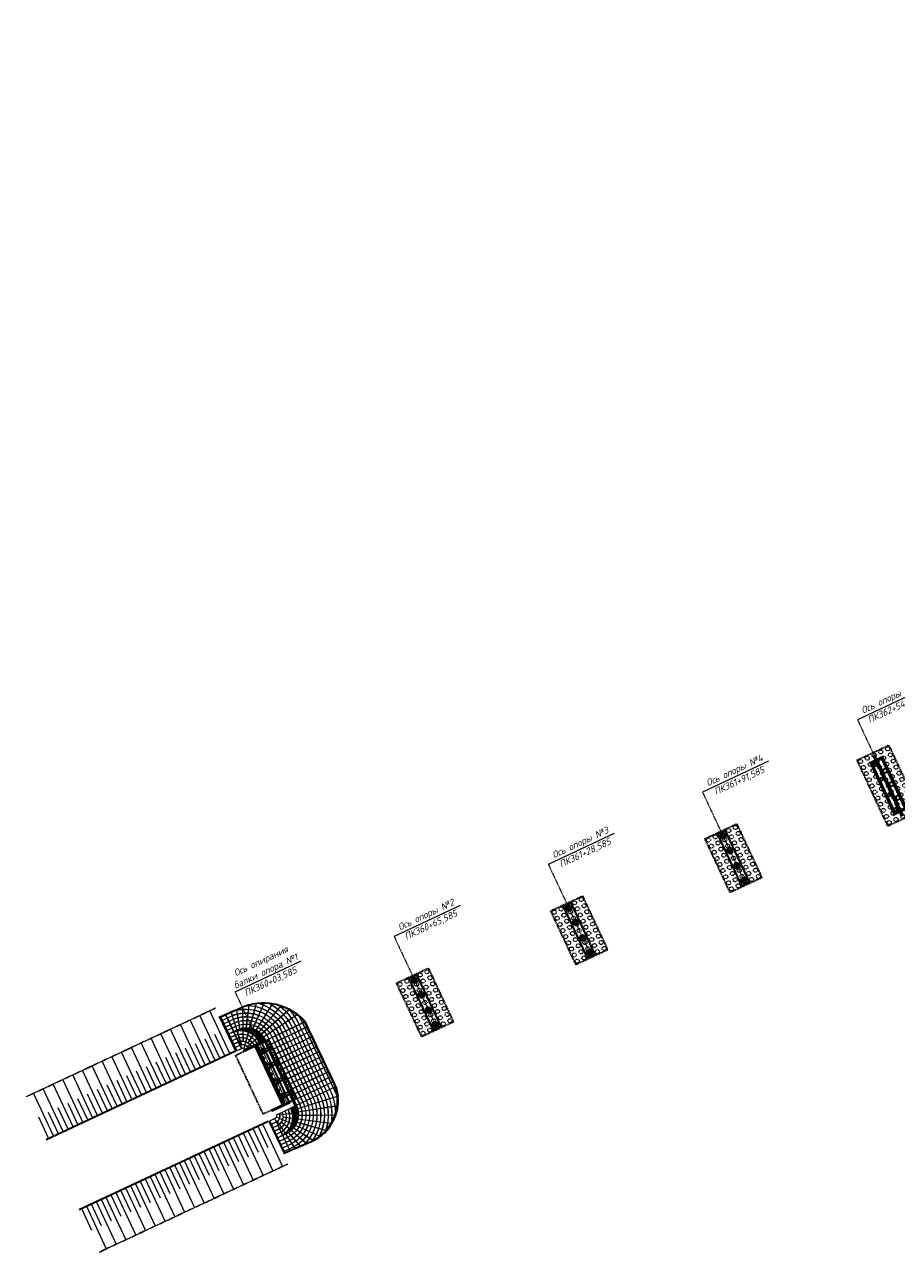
# Model space of a CAD drawing. Header units: metres. Extents: x 1285860 to 1560489, y -721344 to 834863.
# Tile 21 of 215: x 1307292 to 1307614, y 756920 to 757378. Entities that reach past the tile are written whole.
import ezdxf

# ---------------------------------------------------------------- set-up
doc = ezdxf.new("R2010")
doc.units = ezdxf.units.M
doc.header["$LTSCALE"] = 0.2
for name, pattern in [('ACAD_ISO04W100', [30, 24, -3, 0, -3]), ('DASHED2', [9.525, 6.35, -3.175]), ('JIS_02_0.7', [1.35, 0.75, -0.6])]:
    doc.linetypes.add(name, pattern=pattern)
doc.layers.get('0').update_dxf_attribs({"lineweight": 35})
for name, color, linetype, lineweight in [('!OIS-K-razm', 10, 'Continuous', 20), ('!OIS-K-s0.25', 10, 'Continuous', 20), ('130_brovka', 80, 'Continuous', 30), ('131_otkos', 94, 'Continuous', 13), ('133_granica_zalozhenie', 91, 'JIS_02_0.7', 25)]:
    doc.layers.add(name, color=color, linetype=linetype, lineweight=lineweight)
doc.layers.add('!OIS-K-s0.5-2', color=170, linetype='Continuous')
doc.styles.add('01', font='isocpeui.ttf', dxfattribs={"height": 2.5})

# ---------------------------------------------------------------- blocks, each defined once
blk = doc.blocks.new('2')
at = {"layer": '!OIS-K-s0.25'}
blk.add_lwpolyline([(-1.5, 0), (0, 0), (0, -0.33), (-1.5, -0.33)], close=True, dxfattribs=at)
blk = doc.blocks.new('A$C4CB619CF')
at = {"transparency": 33554508}
h = blk.add_hatch(dxfattribs=at)
h.set_pattern_fill('AR-BRSTD', color=9, scale=0.005)
edge = h.paths.add_edge_path()
edge.add_arc((9.29, -10.5), 7.75, -64.9216, 25.0783, ccw=False)
edge.add_line((12.58, -17.52), (10.5, -18.5))
edge.add_arc((7.21, -11.48), 7.75, 295.0784, 385.0784)
edge.add_line((14.23, -8.19), (15.86, -7.43))
edge.add_line((15.86, -7.43), (4.46, 16.94))
edge.add_line((4.46, 16.94), (2.83, 16.17))
edge.add_arc((-4.19, 12.89), 7.75, 25.0784, 115.0774)
edge.add_line((-7.48, 19.91), (-5.39, 20.89))
edge.add_arc((-2.11, 13.86), 7.75, 25.0785, 115.0784, ccw=False)
edge.add_line((4.91, 17.15), (16.32, -7.21))
at = {"layer": '!OIS-K-razm'}
for p, q in [((-11.5, 25.63), (-5.68, 13.19)), ((-11.47, 25.64), (-5.64, 13.2)), ((-9.65, 26.49), (-3.83, 14.05)), ((-3.83, 14.05), (-9.63, 26.44)), ((-9.62, 26.51), (-3.8, 14.07)), ((-3.8, 14.07), (-9.59, 26.46)), ((11.96, -24.51), (6.49, -12.81)), ((12, -24.49), (6.52, -12.79)), ((13.85, -23.73), (8.33, -11.94)), ((11.22, -18.11), (8.33, -11.95)), ((13.88, -23.71), (8.37, -11.92)), ((11.25, -18.09), (8.37, -11.93))]:
    blk.add_line(p, q, dxfattribs=at)
at = {"layer": '!OIS-K-s0.25'}
for points in [[(11.56, -24.7), (20.44, -20.94, 0.397007), (30.77, -0.45), (19.37, 23.91, 0.328602), (-4.38, 28.76), (-11.9, 25.44)], [(-5.98, 28.05, -0.36252), (11.12, 20.05), (22.52, -4.31, -0.331603), (18.98, -21.56)], [(-5.77, 28.15, -0.358271), (11.15, 20.07), (22.55, -4.3, -0.329599), (19.09, -21.51)], [(-1.32, 29.89, -0.275868), (12.37, 20.64), (23.77, -3.73, -0.277947), (22.03, -20.26)], [(-1.2, 29.93, -0.274115), (12.4, 20.65), (23.8, -3.71, -0.276767), (22.11, -20.23)], [(2.68, 30.6, -0.215514), (13.61, 21.22), (25.02, -3.14, -0.234237), (24.67, -18.67)], [(2.79, 30.6, -0.214089), (13.65, 21.23), (25.05, -3.13, -0.233099), (24.74, -18.62)], [(6.53, 30.52, -0.16409), (14.86, 21.81), (26.26, -2.56, -0.191847), (27.08, -16.5)], [(6.64, 30.51, -0.162842), (14.9, 21.82), (26.3, -2.54, -0.190705), (27.15, -16.43)], [(10.28, 29.73, -0.117362), (16.11, 22.39), (27.51, -1.98, -0.148785), (29.18, -13.64)], [(10.38, 29.7, -0.116211), (16.14, 22.4), (27.54, -1.96, -0.147585), (29.24, -13.55)], [(13.91, 28.2, -0.072759), (17.36, 22.97), (28.76, -1.39, -0.102366), (30.79, -9.91)], [(14.01, 28.14, -0.071613), (17.39, 22.98), (28.79, -1.38, -0.100978), (30.82, -9.79)], [(-12.04, 25.74), (-6.08, 13), (-3.56, 14.16, -0.447407), (-2.47, 13.69), (4.46, 16.94)], [(-11.38, 24.31), (-7.9, 25.94, -0.414406), (9.91, 19.48), (21.31, -4.88, -0.414406), (14.85, -22.69), (11.38, -24.31)], [(-11.36, 24.28), (-7.89, 25.91, -0.414214), (9.87, 19.47), (21.27, -4.89, -0.414214), (14.84, -22.65), (11.36, -24.28)], [(-10.79, 23.07), (-7.32, 24.69, -0.414406), (8.66, 18.9), (20.06, -5.46, -0.414406), (14.27, -21.44), (10.79, -23.07)], [(-10.78, 23.03), (-7.3, 24.66, -0.414214), (8.62, 18.89), (20.03, -5.48, -0.414214), (14.25, -21.4), (10.78, -23.03)], [(-10.21, 21.82), (-6.73, 23.45, -0.414406), (7.41, 18.32), (18.81, -6.05, -0.414406), (13.69, -20.19), (10.21, -21.82)], [(-10.19, 21.78), (-6.72, 23.41, -0.414214), (7.38, 18.3), (18.78, -6.06, -0.414214), (13.67, -20.16), (10.19, -21.78)], [(-9.63, 20.57), (-6.15, 22.2, -0.414406), (6.16, 17.73), (17.56, -6.63, -0.414406), (13.1, -18.94), (9.63, -20.57)], [(-9.61, 20.54), (-6.13, 22.16, -0.414214), (6.13, 17.72), (17.53, -6.65, -0.414214), (13.09, -18.91), (9.61, -20.54)], [(-9, 19.24), (-5.41, 20.92, -0.414163), (4.94, 17.16), (16.34, -7.2, -0.414163), (12.59, -17.56), (9, -19.24)], [(8.99, -19.2), (12.58, -17.52, 0.414213), (16.32, -7.21), (4.91, 17.15, 0.414213), (-5.39, 20.89), (-8.99, 19.2)], [(-8.42, 17.99), (-6.63, 18.82, -0.414715), (1.88, 15.73)], [(-8.4, 17.96), (-6.62, 18.79, -0.414214), (1.86, 15.72)], [(-7.83, 16.74), (-5.89, 17.65, -0.414977), (0.8, 15.22)], [(-7.82, 16.71), (-5.88, 17.62, -0.414214), (0.77, 15.21)], [(-7.25, 15.49), (-5.15, 16.48, -0.415095), (-0.29, 14.71)], [(-7.24, 15.46), (-5.14, 16.44, -0.414214), (-0.32, 14.7)], [(-6.67, 14.25), (-4.41, 15.3, -0.415632), (-1.38, 14.2)], [(-1.41, 14.19, 0.414207), (-4.39, 15.27), (-6.65, 14.21)], [(15.86, -7.43), (8.93, -10.67, -0.354315), (8.58, -11.82), (6.08, -13), (11.56, -24.7)], [(7.82, -16.71), (9.76, -15.8, 0.414214), (12.17, -9.16)], [(7.83, -16.74), (9.78, -15.83, 0.414977), (12.2, -9.14)], [(8.4, -17.96), (10.19, -17.12, 0.414214), (13.26, -8.65)], [(8.42, -17.99), (10.2, -17.15, 0.414715), (13.29, -8.63)], [(9.99, -10.17, -0.414207), (8.91, -13.16), (6.65, -14.21)], [(6.67, -14.25), (8.93, -13.19, 0.415632), (10.02, -10.16)], [(7.24, -15.46), (9.34, -14.48, 0.414214), (11.08, -9.66)], [(7.25, -15.49), (9.35, -14.51, 0.415095), (11.11, -9.65)]]:
    blk.add_lwpolyline(points, format="xyb", dxfattribs=at)
for points in [[(-5.67, 28.19), (-4.56, 21.22)], [(-5.64, 28.21), (-4.52, 21.23)], [(-3.51, 29.11), (-3.4, 21.51)], [(-3.47, 29.12), (-3.36, 21.51)], [(-1.09, 29.95), (-2.19, 21.62)], [(-1.05, 29.97), (-2.15, 21.62)], [(1.57, 30.48), (-0.96, 21.53)], [(1.61, 30.49), (-0.92, 21.53)], [(4.44, 30.65), (0.25, 21.25)], [(4.49, 30.65), (0.29, 21.24)], [(7.49, 30.39), (1.42, 20.77)], [(7.53, 30.38), (1.45, 20.75)], [(10.63, 29.61), (2.5, 20.1)], [(10.67, 29.6), (2.54, 20.07)], [(13.75, 28.29), (3.47, 19.25)], [(13.79, 28.27), (3.5, 19.22)], [(-7.69, 27.3), (-5.64, 20.77)], [(-7.65, 27.32), (-5.6, 20.79)], [(16.72, 26.37), (4.28, 18.25)], [(16.75, 26.34), (4.31, 18.22)], [(4.97, 16.99), (19.44, 23.76)], [(4.99, 16.96), (19.45, 23.73)], [(17.65, 25.61), (31.4, -3.78)], [(17.72, 25.55), (31.39, -3.68)], [(-5.56, 20.52), (-3.95, 15.42)], [(-5.52, 20.53), (-3.91, 15.43)], [(-3.39, 20.6), (-3.34, 16.78)], [(-3.35, 20.6), (-3.3, 16.77)], [(-1.37, 20.11), (-3.04, 14.18)], [(-1.33, 20.09), (-3, 14.17)], [(0.39, 19.14), (-1.51, 16.12)], [(0.42, 19.12), (-1.48, 16.1)], [(5.85, 15.15), (20.3, 21.91)], [(5.87, 15.11), (20.32, 21.88)], [(6.71, 13.3), (21.17, 20.07)], [(6.73, 13.27), (21.18, 20.03)], [(1.81, 17.79), (-1.73, 14.68)], [(1.84, 17.76), (-1.7, 14.65)], [(7.58, 11.46), (22.03, 18.22)], [(7.6, 11.42), (22.05, 18.18)], [(8.44, 9.61), (22.9, 16.37)], [(8.46, 9.57), (22.91, 16.33)], [(9.31, 7.76), (23.76, 14.52)], [(9.33, 7.72), (23.78, 14.49)], [(10.17, 5.91), (24.63, 12.68)], [(10.19, 5.88), (24.64, 12.64)], [(11.04, 4.06), (25.49, 10.83)], [(11.05, 4.03), (25.51, 10.79)], [(11.9, 2.22), (26.35, 8.98)], [(11.92, 2.18), (26.37, 8.94)], [(12.77, 0.37), (27.22, 7.13)], [(12.78, 0.33), (27.24, 7.1)], [(13.63, -1.48), (28.08, 5.28)], [(13.65, -1.52), (28.1, 5.25)], [(14.5, -3.33), (28.95, 3.44)], [(14.51, -3.36), (28.97, 3.4)], [(15.36, -5.17), (29.81, 1.59)], [(15.38, -5.21), (29.83, 1.55)], [(16.22, -7.03), (30.68, -0.26)], [(16.23, -7.06), (30.69, -0.29)], [(31.41, -3.88), (16.75, -8.37)], [(31.41, -3.92), (16.76, -8.41)], [(31.32, -7.4), (17, -9.63)], [(31.31, -7.44), (17, -9.67)], [(14.56, -13.93), (8.94, -11.42)], [(14.58, -13.89), (8.95, -11.38)], [(12.2, -17.41), (9.31, -12.92)], [(12.23, -17.39), (9.34, -12.89)], [(14.82, -9.97), (10.16, -10.69)], [(14.82, -10.01), (10.17, -10.73)], [(13.65, -15.8), (10.74, -13.31)], [(13.67, -15.77), (10.77, -13.28)], [(14.95, -11.92), (11.41, -11.45)], [(14.95, -11.96), (11.41, -11.49)], [(27.13, -16.44), (16.48, -13.42)], [(27.16, -16.41), (16.49, -13.38)], [(29.06, -13.84), (16.85, -12.22)], [(29.09, -13.81), (16.86, -12.18)], [(30.5, -10.8), (17.03, -10.95)], [(30.52, -10.76), (17.04, -10.91)], [(15.74, -22.93), (12.34, -17.64)], [(15.77, -22.91), (12.37, -17.62)], [(17.72, -22.09), (13.37, -17.09)], [(17.76, -22.07), (13.41, -17.07)], [(19.9, -21.17), (14.33, -16.39)], [(19.94, -21.15), (14.37, -16.36)], [(22.39, -20.09), (15.19, -15.53)], [(22.43, -20.07), (15.22, -15.5)], [(24.86, -18.53), (15.91, -14.54)], [(24.89, -18.5), (15.93, -14.5)]]:
    blk.add_lwpolyline(points, dxfattribs=at)
at = {"layer": '!OIS-K-s0.5-2'}
blk.add_lwpolyline([(16.32, -7.21, -0.414213), (12.58, -17.52), (10.5, -18.5, 0.414214), (14.23, -8.19), (15.86, -7.43), (4.46, 16.94), (2.83, 16.17, 0.414208), (-7.48, 19.91), (-5.39, 20.89, -0.414213), (4.91, 17.15)], format="xyb", close=True, dxfattribs=at)
for p, rotation in [((-9.16, 26.65), 203.8421650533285), ((-7.79, 27.26), 203.8421650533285), ((-6.42, 27.86), 203.8421650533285), ((-5.05, 28.47), 203.8421650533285), ((-3.67, 29.07), 202.674243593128), ((-2.27, 29.6), 198.4670997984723), ((-0.83, 30.02), 194.2599560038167), ((0.64, 30.34), 190.0528122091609), ((2.12, 30.55), 185.8456684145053), ((3.62, 30.64), 181.6385246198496), ((5.12, 30.63), 177.4313808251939), ((6.61, 30.51), 173.2242370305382), ((8.09, 30.28), 169.0170932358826), ((9.55, 29.94), 164.8099494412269), ((10.99, 29.49), 160.6028056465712), ((12.38, 28.94), 156.3956618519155), ((13.73, 28.29), 152.1885180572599), ((15.03, 27.55), 147.9813742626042), ((-11.91, 25.44), 203.8421650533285), ((-10.53, 26.04), 203.8421650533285), ((16.27, 26.7), 143.7742304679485), ((17.45, 25.77), 139.5670866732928), ((18.56, 24.76), 135.3599428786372), ((19.5, 23.62), 115.0784040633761), ((20.14, 22.26), 115.0784040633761), ((20.78, 20.9), 115.0784040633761), ((21.41, 19.54), 115.0784040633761), ((22.05, 18.18), 115.0784040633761), ((22.68, 16.82), 115.0784040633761), ((23.32, 15.47), 115.0784040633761), ((23.96, 14.11), 115.0784040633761), ((24.59, 12.75), 115.0784040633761), ((25.23, 11.39), 115.0784040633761), ((25.86, 10.03), 115.0784040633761), ((26.5, 8.67), 115.0784040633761), ((27.13, 7.31), 115.0784040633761), ((27.77, 5.95), 115.0784040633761), ((28.41, 4.6), 115.0784040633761), ((29.04, 3.24), 115.0784040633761), ((29.68, 1.88), 115.0784040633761), ((30.31, 0.52), 115.0784040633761), ((30.88, -0.86), 105.0930149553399), ((31.21, -2.33), 99.95334208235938), ((31.4, -3.81), 94.81366920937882), ((31.18, -8.29), 79.39465059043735), ((31.39, -6.81), 84.53432346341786), ((31.46, -5.31), 89.67399633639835), ((29.77, -12.55), 63.97563197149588), ((30.36, -11.18), 69.11530484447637), ((30.83, -9.75), 74.25497771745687), ((26.23, -17.36), 43.41694047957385), ((27.27, -16.28), 48.55661335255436), ((28.22, -15.12), 53.69628622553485), ((29.05, -13.87), 58.83595909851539), ((17.08, -22.36), 22.95988042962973), ((18.46, -21.77), 22.95988042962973), ((19.85, -21.19), 22.95988042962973), ((21.24, -20.62), 22.85824898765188), ((22.59, -19.98), 27.99792186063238), ((23.88, -19.22), 33.13759473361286), ((25.1, -18.34), 38.27726760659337), ((12.94, -24.11), 22.95988042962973), ((14.32, -23.53), 22.95988042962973), ((15.7, -22.94), 22.95988042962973)]:
    blk.add_blockref('2', p, dxfattribs=dict(rotation=rotation))
blk = doc.blocks.new('A$C8393bf3b')
at = {"layer": '130_brovka'}
for p, q in [((-87.29, 1.09), (-9.98, 1.09)), ((-87.29, -27.61), (-9.98, -27.61))]:
    blk.add_line(p, q, dxfattribs=at)
at = {"layer": '131_otkos'}
for points in [[(-84.31, 1.09), (-84.31, 18.52)], [(-80.31, 1.09), (-80.31, 18.52)], [(-76.3, 1.09), (-76.3, 18.52)], [(-72.3, 1.09), (-72.3, 18.52)], [(-68.3, 1.09), (-68.3, 18.52)], [(-64.3, 1.09), (-64.3, 18.52)], [(-60.3, 1.09), (-60.3, 18.52)], [(-56.3, 1.09), (-56.3, 18.52)], [(-52.3, 1.09), (-52.3, 18.52)], [(-48.3, 1.09), (-48.3, 18.52)], [(-44.3, 1.09), (-44.3, 18.52)], [(-40.3, 1.09), (-40.3, 18.52)], [(-36.3, 1.09), (-36.3, 18.52)], [(-32.3, 1.09), (-32.3, 18.52)], [(-28.3, 1.09), (-28.3, 18.52)], [(-24.3, 1.09), (-24.3, 18.52)], [(-20.29, 1.09), (-20.29, 18.52)], [(-16.29, 1.09), (-16.29, 18.52)], [(-12.29, 1.09), (-12.29, 18.52)], [(-86.31, 1.09), (-86.31, 9.73)], [(-82.31, 1.09), (-82.31, 9.73)], [(-78.3, 1.09), (-78.3, 9.73)], [(-74.3, 1.09), (-74.3, 9.73)], [(-70.3, 1.09), (-70.3, 9.73)], [(-66.3, 1.09), (-66.3, 9.73)], [(-62.3, 1.09), (-62.3, 9.73)], [(-58.3, 1.09), (-58.3, 9.73)], [(-54.3, 1.09), (-54.3, 9.73)], [(-50.3, 1.09), (-50.3, 9.73)], [(-46.3, 1.09), (-46.3, 9.73)], [(-42.3, 1.09), (-42.3, 9.73)], [(-38.3, 1.09), (-38.3, 9.73)], [(-34.3, 1.09), (-34.3, 9.73)], [(-30.3, 1.09), (-30.3, 9.73)], [(-26.3, 1.09), (-26.3, 9.73)], [(-22.29, 1.09), (-22.29, 9.73)], [(-18.29, 1.09), (-18.29, 9.73)], [(-14.29, 1.09), (-14.29, 9.73)], [(-86.31, -27.61), (-86.31, -36.42)], [(-84.31, -27.61), (-84.31, -45.05)], [(-82.31, -27.61), (-82.31, -36.42)], [(-80.31, -27.61), (-80.31, -45.05)], [(-78.3, -27.61), (-78.3, -36.42)], [(-76.3, -27.61), (-76.3, -45.05)], [(-74.3, -27.61), (-74.3, -36.42)], [(-72.3, -27.61), (-72.3, -45.05)], [(-70.3, -27.61), (-70.3, -36.42)], [(-68.3, -27.61), (-68.3, -45.05)], [(-66.3, -27.61), (-66.3, -36.42)], [(-64.3, -27.61), (-64.3, -45.05)], [(-62.3, -27.61), (-62.3, -36.42)], [(-60.3, -27.61), (-60.3, -45.05)], [(-58.3, -27.61), (-58.3, -36.42)], [(-56.3, -27.61), (-56.3, -45.05)], [(-54.3, -27.61), (-54.3, -36.42)], [(-52.3, -27.61), (-52.3, -45.05)], [(-50.3, -27.61), (-50.3, -36.42)], [(-48.3, -27.61), (-48.3, -45.05)], [(-46.3, -27.61), (-46.3, -36.42)], [(-44.3, -27.61), (-44.3, -45.05)], [(-42.3, -27.61), (-42.3, -36.42)], [(-40.3, -27.61), (-40.3, -45.05)], [(-38.3, -27.61), (-38.3, -36.42)], [(-36.3, -27.61), (-36.3, -45.05)], [(-34.3, -27.61), (-34.3, -36.42)], [(-32.3, -27.61), (-32.3, -45.05)], [(-30.3, -27.61), (-30.3, -36.42)], [(-28.3, -27.61), (-28.3, -45.05)], [(-26.3, -27.61), (-26.3, -36.42)], [(-24.3, -27.61), (-24.3, -45.05)], [(-22.29, -27.61), (-22.29, -36.42)], [(-20.29, -27.61), (-20.29, -45.05)], [(-18.29, -27.61), (-18.29, -36.42)], [(-16.29, -27.61), (-16.29, -45.05)], [(-14.29, -27.61), (-14.29, -36.42)], [(-12.29, -27.61), (-12.29, -45.05)]]:
    blk.add_lwpolyline(points, dxfattribs=at)
at = {"layer": '133_granica_zalozhenie'}
for p, q in [((-87.29, 18.52), (-9.98, 18.52)), ((-87.29, -45.05), (-9.98, -45.05))]:
    blk.add_line(p, q, dxfattribs=at)
at = {"layer": '!OIS-K-razm', "rotation": 335.17396052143}
blk.add_blockref('A$C4CB619CF', (-9.93, -13.45), dxfattribs=at)
blk = doc.blocks.new('A$C7adc83ee')
at = {"linetype": 'DASHED2', "lineweight": 9, "ltscale": 0.2}
blk.add_circle((0, 0), 75, dxfattribs=at)
blk = doc.blocks.new('A$C289eddeb')
at = {"color": 1, "linetype": 'ACAD_ISO04W100', "lineweight": 9, "ltscale": 0.3}
blk.add_line((0, 2697), (0, -1350), dxfattribs=at)
at = {"color": 0, "linetype": 'ByBlock', "lineweight": 9, "ltscale": 0.1}
blk.add_line((2696, 2697), (0, 2697), dxfattribs=at)
at = {"color": 1, "linetype": 'ACAD_ISO04W100', "lineweight": 9, "ltscale": 0.5}
blk.add_line((0, -1038), (0, 1038), dxfattribs=at)
at = {"color": 6, "linetype": 'DASHED2', "ltscale": 0.5}
blk.add_lwpolyline([(-725, 1350), (725, 1350), (725, -1350), (-725, -1350)], close=True, dxfattribs=at)
at = {"color": 3, "linetype": 'ByBlock', "ltscale": 0.5}
blk.add_lwpolyline([(-250, 530), (-250, -530, 0.999978), (250, -530), (250, 530, 0.999978)], format="xyb", close=True, dxfattribs=at)
at = {"color": 4, "linetype": 'ByBlock', "ltscale": 0.5}
for points in [[(-183, 700), (-85, 700), (-80, 695), (-80, 470), (-80, 467), (-80, 465), (-80, -695), (-85, -700), (-183, -700)], [(183, 700), (85, 700), (80, 695), (80, 470), (80, 467), (80, 465), (80, -695), (85, -700), (183, -700)]]:
    blk.add_lwpolyline(points, dxfattribs=at)
at = {"color": 6, "ltscale": 0.5}
for p in [(-625, 1250), (-625, 1000), (-375, 1250), (-375, 1000), (-125, 1250), (-125, 1000), (125, 1250), (125, 1000), (375, 1250), (375, 1000), (625, 1250), (625, 1000), (-625, 750), (-625, 500), (-375, 750), (-375, 500), (-125, 750), (-125, 500), (125, 750), (125, 500), (375, 750), (375, 500), (625, 750), (625, 500), (-625, 250), (-625, 0), (-375, 250), (-375, 0), (-125, 250), (-125, 0), (125, 250), (125, 0), (375, 250), (375, 0), (625, 250), (625, 0), (-625, -250), (-625, -500), (-375, -250), (-375, -500), (-125, -250), (-125, -500), (125, -250), (125, -500), (375, -250), (375, -500), (625, -250), (625, -500), (-625, -750), (-375, -750), (-125, -750), (125, -750), (375, -750), (625, -750), (-625, -1000), (-625, -1250), (-375, -1000), (-375, -1250), (-125, -1000), (-125, -1250), (125, -1000), (125, -1250), (375, -1000), (375, -1250), (625, -1000), (625, -1250)]:
    blk.add_blockref('A$C7adc83ee', p, dxfattribs=at)
blk = doc.blocks.new('A$C2')
at = {"color": 1, "linetype": 'ACAD_ISO04W100', "lineweight": 9, "ltscale": 0.3}
blk.add_line((0, 2697), (0, -1350), dxfattribs=at)
at = {"color": 0, "linetype": 'ByBlock', "lineweight": 9, "ltscale": 0.1}
blk.add_line((2696, 2697), (0, 2697), dxfattribs=at)
at = {"color": 1, "linetype": 'ACAD_ISO04W100', "lineweight": 9, "ltscale": 0.5}
blk.add_line((0, -1038), (0, 1038), dxfattribs=at)
at = {"color": 6, "linetype": 'DASHED2', "ltscale": 0.5}
blk.add_lwpolyline([(-725, 1350), (725, 1350), (725, -1350), (-725, -1350)], close=True, dxfattribs=at)
at = {"color": 3, "linetype": 'ByBlock', "ltscale": 0.5}
blk.add_lwpolyline([(-250, 530), (-250, -530, 0.999978), (250, -530), (250, 530, 0.999978)], format="xyb", close=True, dxfattribs=at)
at = {"color": 4, "linetype": 'ByBlock', "ltscale": 0.5}
blk.add_lwpolyline([(-183, -700), (183, -700, 0.189144), (250, -530), (250, 530, 0.189144), (183, 700), (-183, 700, 0.189144), (-250, 530), (-250, -530, 0.189144)], format="xyb", close=True, dxfattribs=at)
at = {"color": 6, "ltscale": 0.5}
for p in [(-625, 1250), (-625, 1000), (-375, 1250), (-375, 1000), (-125, 1250), (-125, 1000), (125, 1250), (125, 1000), (375, 1250), (375, 1000), (625, 1250), (625, 1000), (-625, 750), (-625, 500), (-375, 750), (-375, 500), (-125, 750), (-125, 500), (125, 750), (125, 500), (375, 750), (375, 500), (625, 750), (625, 500), (-625, 250), (-625, 0), (-375, 250), (-375, 0), (-125, 250), (-125, 0), (125, 250), (125, 0), (375, 250), (375, 0), (625, 250), (625, 0), (-625, -250), (-625, -500), (-375, -250), (-375, -500), (-125, -250), (-125, -500), (125, -250), (125, -500), (375, -250), (375, -500), (625, -250), (625, -500), (-625, -750), (-375, -750), (-125, -750), (125, -750), (375, -750), (625, -750), (-625, -1000), (-625, -1250), (-375, -1000), (-375, -1250), (-125, -1000), (-125, -1250), (125, -1000), (125, -1250), (375, -1000), (375, -1250), (625, -1000), (625, -1250)]:
    blk.add_blockref('A$C7adc83ee', p, dxfattribs=at)
blk = doc.blocks.new('A$C9b877d72')
at = {"color": 0, "linetype": 'ByBlock', "lineweight": 9, "ltscale": 0.1}
blk.add_line((2696, 2697), (0, 2697), dxfattribs=at)
at = {"color": 1, "linetype": 'ACAD_ISO04W100', "lineweight": 9, "ltscale": 0.3}
blk.add_line((0, 2697), (0, -1100), dxfattribs=at)
at = {"color": 6, "linetype": 'DASHED2', "ltscale": 0.5}
blk.add_lwpolyline([(-650, 1100), (650, 1100), (650, -1100), (-650, -1100)], close=True, dxfattribs=at)
at = {"color": 3, "ltscale": 0.5}
blk.add_lwpolyline([(-150, 1054), (150, 1054), (150, -1054), (-150, -1054)], close=True, dxfattribs=at)
at = {"color": 4, "ltscale": 0.5}
for points in [[(-50, 954), (50, 954), (50, 854), (-50, 854)], [(-50, 374), (50, 374), (50, 274), (-50, 274)], [(-50, -274), (50, -274), (50, -374), (-50, -374)], [(-50, -854), (50, -854), (50, -954), (-50, -954)]]:
    blk.add_lwpolyline(points, close=True, dxfattribs=at)
at = {"color": 3, "ltscale": 0.5}
for centre in [(0, 904), (0, 324), (0, -324), (0, -904)]:
    blk.add_circle(centre, 100, dxfattribs=at)
at = {"color": 6, "ltscale": 0.5}
for p in [(-550, 1000), (-275, 1000), (0, 1000), (275, 1000), (550, 1000), (-550, 750), (-550, 500), (-275, 750), (-275, 500), (0, 750), (0, 500), (275, 750), (275, 500), (550, 750), (550, 500), (-550, 250), (-550, 0), (-275, 250), (-275, 0), (0, 250), (0, 0), (275, 250), (275, 0), (550, 250), (550, 0), (-550, -250), (-550, -500), (-275, -250), (-275, -500), (0, -250), (0, -500), (275, -250), (275, -500), (550, -250), (550, -500), (-550, -750), (-275, -750), (0, -750), (275, -750), (550, -750), (-550, -1000), (-275, -1000), (0, -1000), (275, -1000), (550, -1000)]:
    blk.add_blockref('A$C7adc83ee', p, dxfattribs=at)
blk = doc.blocks.new('A$C7a')
at = {"linetype": 'DASHED2', "lineweight": 9, "ltscale": 0.2}
blk.add_circle((0, 0), 60, dxfattribs=at)
blk = doc.blocks.new('A$C85cb4d86')
at = {"color": 1, "linetype": 'ACAD_ISO04W100', "lineweight": 9, "ltscale": 0.3}
blk.add_line((375, 1502), (375, -2390), dxfattribs=at)
at = {"color": 0, "linetype": 'ByBlock', "lineweight": 9, "ltscale": 0.1}
blk.add_line((3071, 1502), (375, 1502), dxfattribs=at)
at = {"color": 3, "ltscale": 0.5}
blk.add_line((505, -2440), (505, 50), dxfattribs=at)
at = {"color": 4, "ltscale": 0.5}
for p, q in [((1005, 50), (545, 50)), ((1005, 10), (545, 10)), ((565, 10), (565, -2400)), ((1005, 10), (1005, 50)), ((1005, -2400), (545, -2400)), ((545, -2440), (1005, -2440)), ((1005, -2440), (1005, -2400))]:
    blk.add_line(p, q, dxfattribs=at)
at = {"color": 6, "lineweight": 30, "ltscale": 0.5}
blk.add_lwpolyline([(0, 0), (560, 0), (560, -2390), (0, -2390)], close=True, dxfattribs=at)
at = {"color": 3, "ltscale": 0.5}
for points in [[(545, 50), (290, 50), (290, -2440), (545, -2440)], [(545, -2400), (545, 10)]]:
    blk.add_lwpolyline(points, dxfattribs=at)
at = {"color": 6, "linetype": 'DASHED2', "ltscale": 0.5}
blk.add_lwpolyline([(547, -2398), (1347, -2398), (1347, 8), (547, 8)], close=True, dxfattribs=at)
at = {"color": 4, "ltscale": 0.5}
for points in [[(25, -251), (535, -251), (535, -331), (25, -331)], [(25, -831), (535, -831), (535, -911), (25, -911)], [(25, -1479), (535, -1479), (535, -1559), (25, -1559)], [(25, -2059), (535, -2059), (535, -2139), (25, -2139)]]:
    blk.add_lwpolyline(points, close=True, dxfattribs=at)
at = {"color": 3, "ltscale": 0.5}
for points in [[(315, -216), (505, -216), (505, -366), (315, -366)], [(315, -796), (505, -796), (505, -946), (315, -946)], [(315, -1444), (505, -1444), (505, -1594), (315, -1594)], [(315, -2024), (505, -2024), (505, -2174), (315, -2174)]]:
    blk.add_lwpolyline(points, close=True, dxfattribs=at)
at = {"color": 6, "ltscale": 0.5, "rotation": 179.9999999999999}
for p in [(85, -95), (85, -315), (475, -95), (475, -315), (85, -535), (85, -755), (85, -975), (475, -535), (475, -755), (475, -975), (85, -1195), (85, -1415), (475, -1195), (475, -1415), (85, -1635), (85, -1855), (475, -1635), (475, -1855), (85, -2075), (85, -2295), (475, -2075), (475, -2295)]:
    blk.add_blockref('A$C7a', p, dxfattribs=at)
blk = doc.blocks.new('A$C6ed53')
at = {"color": 1, "linetype": 'ACAD_ISO04W100', "lineweight": 9, "ltscale": 0.3}
blk.add_line((0, 2697), (0, -1100), dxfattribs=at)
at = {"color": 0, "linetype": 'ByBlock', "lineweight": 9, "ltscale": 0.1}
blk.add_line((2696, 2697), (0, 2697), dxfattribs=at)
at = {"color": 6, "linetype": 'DASHED2', "ltscale": 0.5}
blk.add_lwpolyline([(-650, 1350), (650, 1350), (650, -1350), (-650, -1350)], close=True, dxfattribs=at)
at = {"color": 3, "ltscale": 0.5}
for points in [[(-255, 1054), (255, 1054), (255, -1054), (-255, -1054)], [(-200, 1004), (200, 1004), (200, -1004), (-200, -1004)]]:
    blk.add_lwpolyline(points, close=True, dxfattribs=at)
at = {"color": 4, "ltscale": 0.5}
for points in [[(80, 854), (180, 854), (180, 954), (80, 954)], [(-205, 475), (-55, 475), (-55, 625), (-205, 625)], [(-205, -75), (-55, -75), (-55, 75), (-205, 75)], [(80, 274), (180, 274), (180, 374), (80, 374)], [(80, -374), (180, -374), (180, -274), (80, -274)], [(-205, -625), (-55, -625), (-55, -475), (-205, -475)], [(80, -954), (180, -954), (180, -854), (80, -854)]]:
    blk.add_lwpolyline(points, close=True, dxfattribs=at)
at = {"color": 6, "ltscale": 0.5}
for p in [(-550, 1250), (-550, 1000), (-275, 1250), (-275, 1000), (0, 1250), (0, 1000), (275, 1250), (275, 1000), (550, 1250), (550, 1000), (-550, 750), (-550, 500), (-275, 750), (-275, 500), (0, 750), (0, 500), (275, 750), (275, 500), (550, 750), (550, 500), (-550, 250), (-550, 0), (-275, 250), (-275, 0), (0, 250), (0, 0), (275, 250), (275, 0), (550, 250), (550, 0), (-550, -250), (-550, -500), (-275, -250), (-275, -500), (0, -250), (0, -500), (275, -250), (275, -500), (550, -250), (550, -500), (-550, -750), (-275, -750), (0, -750), (275, -750), (550, -750), (-550, -1000), (-550, -1250), (-275, -1000), (-275, -1250), (0, -1000), (0, -1250), (275, -1000), (275, -1250), (550, -1000), (550, -1250)]:
    blk.add_blockref('A$C7adc83ee', p, dxfattribs=at)
blk = doc.blocks.new('566215')
at = {"color": 1, "linetype": 'ACAD_ISO04W100', "lineweight": 9, "ltscale": 0.3}
blk.add_line((0, 2697), (0, -1100), dxfattribs=at)
at = {"color": 0, "linetype": 'ByBlock', "lineweight": 9, "ltscale": 0.1}
blk.add_line((2696, 2697), (0, 2697), dxfattribs=at)
at = {"color": 6, "linetype": 'DASHED2', "ltscale": 0.5}
blk.add_lwpolyline([(-650, 1350), (650, 1350), (650, -1350), (-650, -1350)], close=True, dxfattribs=at)
at = {"color": 3, "ltscale": 0.5}
for points in [[(255, 1054), (-255, 1054), (-255, -1054), (255, -1054)], [(200, 1004), (-200, 1004), (-200, -1004), (200, -1004)]]:
    blk.add_lwpolyline(points, close=True, dxfattribs=at)
at = {"color": 4, "ltscale": 0.5}
for points in [[(-80, 854), (-180, 854), (-180, 954), (-80, 954)], [(205, 475), (55, 475), (55, 625), (205, 625)], [(-80, 274), (-180, 274), (-180, 374), (-80, 374)], [(205, -75), (55, -75), (55, 75), (205, 75)], [(-80, -374), (-180, -374), (-180, -274), (-80, -274)], [(-80, -954), (-180, -954), (-180, -854), (-80, -854)], [(205, -625), (55, -625), (55, -475), (205, -475)]]:
    blk.add_lwpolyline(points, close=True, dxfattribs=at)
at = {"color": 6, "ltscale": 0.5}
for p in [(-550, 1250), (-550, 1000), (-275, 1250), (-275, 1000), (0, 1250), (0, 1000), (275, 1250), (275, 1000), (550, 1250), (550, 1000), (-550, 750), (-550, 500), (-275, 750), (-275, 500), (0, 750), (0, 500), (275, 750), (275, 500), (550, 750), (550, 500), (-550, 250), (-550, 0), (-275, 250), (-275, 0), (0, 250), (0, 0), (275, 250), (275, 0), (550, 250), (550, 0), (-550, -250), (-550, -500), (-275, -250), (-275, -500), (0, -250), (0, -500), (275, -250), (275, -500), (550, -250), (550, -500), (-550, -750), (-275, -750), (0, -750), (275, -750), (550, -750), (-550, -1000), (-550, -1250), (-275, -1000), (-275, -1250), (0, -1000), (0, -1250), (275, -1000), (275, -1250), (550, -1000), (550, -1250)]:
    blk.add_blockref('A$C7adc83ee', p, dxfattribs=at)
blk = doc.blocks.new('47539455')
at = {"color": 0, "linetype": 'ByBlock', "lineweight": 9, "ltscale": 0.1}
blk.add_line((375, 2142), (-2321, 2142), dxfattribs=at)
at = {"color": 1, "linetype": 'ACAD_ISO04W100', "lineweight": 9, "ltscale": 0.3}
blk.add_line((375, 2142), (375, -2390), dxfattribs=at)
at = {"color": 3, "ltscale": 0.5}
blk.add_line((505, -2440), (505, 50), dxfattribs=at)
at = {"color": 4, "ltscale": 0.5}
for p, q in [((1005, 50), (545, 50)), ((1005, 10), (545, 10)), ((565, 10), (565, -2400)), ((1005, 10), (1005, 50)), ((1005, -2400), (545, -2400)), ((545, -2440), (1005, -2440)), ((1005, -2440), (1005, -2400))]:
    blk.add_line(p, q, dxfattribs=at)
at = {"color": 6, "lineweight": 30, "ltscale": 0.5}
blk.add_lwpolyline([(0, 0), (560, 0), (560, -2390), (0, -2390)], close=True, dxfattribs=at)
at = {"color": 3, "ltscale": 0.5}
for points in [[(545, 50), (290, 50), (290, -2440), (545, -2440)], [(545, -2400), (545, 10)]]:
    blk.add_lwpolyline(points, dxfattribs=at)
at = {"color": 6, "linetype": 'DASHED2', "ltscale": 0.5}
blk.add_lwpolyline([(547, -2398), (1347, -2398), (1347, 8), (547, 8)], close=True, dxfattribs=at)
at = {"color": 4, "ltscale": 0.5}
for points in [[(25, -251), (535, -251), (535, -331), (25, -331)], [(25, -831), (535, -831), (535, -911), (25, -911)], [(25, -1479), (535, -1479), (535, -1559), (25, -1559)], [(25, -2059), (535, -2059), (535, -2139), (25, -2139)]]:
    blk.add_lwpolyline(points, close=True, dxfattribs=at)
at = {"color": 3, "ltscale": 0.5}
for points in [[(315, -216), (505, -216), (505, -366), (315, -366)], [(315, -796), (505, -796), (505, -946), (315, -946)], [(315, -1444), (505, -1444), (505, -1594), (315, -1594)], [(315, -2024), (505, -2024), (505, -2174), (315, -2174)]]:
    blk.add_lwpolyline(points, close=True, dxfattribs=at)
at = {"color": 6, "ltscale": 0.5, "rotation": 179.9999999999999}
for p in [(85, -95), (85, -315), (475, -95), (475, -315), (85, -535), (85, -755), (85, -975), (475, -535), (475, -755), (475, -975), (85, -1195), (85, -1415), (475, -1195), (475, -1415), (85, -1635), (85, -1855), (475, -1635), (475, -1855), (85, -2075), (85, -2295), (475, -2075), (475, -2295)]:
    blk.add_blockref('A$C7a', p, dxfattribs=at)
blk = doc.blocks.new('A$Ca144f158')
at = {"lineweight": 30, "ltscale": 0.5}
for p, q in [((20254, -1165), (20254, 1325)), ((45455, -1165), (45455, 1325)), ((45515, -1165), (45515, 1325)), ((87914, -1165), (87914, 1325)), ((87974, -1165), (87974, 1325)), ((100574, -1165), (100574, 1325))]:
    blk.add_line(p, q, dxfattribs=at)
at = {"ltscale": 0.5, "xscale": -1}
blk.add_blockref('47539455', (20729, 1275), dxfattribs=at)
for p in [(26554, 80), (32854, 80), (39154, 80), (94274, 80)]:
    blk.add_blockref('A$C9b877d72', p)
at = {"ltscale": 0.5}
for name, p in [('566215', (45484, 80)), ('A$C289eddeb', (53914, 80)), ('A$C2', (66714, 80)), ('A$C289eddeb', (79514, 80)), ('A$C6ed53', (87944, 80)), ('A$C85cb4d86', (100099, 1275))]:
    blk.add_blockref(name, p, dxfattribs=at)
at = {"lineweight": 9, "ltscale": 40, "char_height": 250, "attachment_point": 2, "style": '01'}
for s, insert in [('\\A1;Ось опирания \\Pбалки опора №1\\P{\\A0;ПК360+03,585}', (21700, 4171)), ('\\A1;Ось опирания \\Pна опоре №11\\P{\\A0;ПК368+04,785}', (101842, 3533)), ('Ось опоры №2\\PПК360+65,585', (27963, 3136)), ('Ось опоры №3\\PПК361+28,585', (34263, 3136)), ('Ось опоры №4\\PПК361+91,585', (40563, 3135)), ('Ось опоры №5\\PПК362+54,885', (46893, 3135)), ('Ось опоры №6\\PПК363+39,185', (55322, 3135)), ('Ось опоры №7\\PПК364+67,185', (68123, 3135)), ('Ось опоры №8\\PПК365+95,185', (80923, 3135)), ('Ось опоры №9\\PПК366+79,485', (89352, 3135)), ('Ось опоры №10\\PПК367+42,785', (95682, 3135))]:
    blk.add_mtext(s, dxfattribs=dict(at, insert=insert))

msp = doc.modelspace()

# ---------------------------------------------------------------- block references
at = {"xscale": 0.01, "yscale": 0.01, "zscale": 0.01, "rotation": 25.0784038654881}
msp.add_blockref('A$Ca144f158', (1307199.5181, 756902.9924), dxfattribs=at)
at = {"color": 4, "rotation": 25.0784038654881}
msp.add_blockref('A$C8393bf3b', (1307379.0257, 757001.6256), dxfattribs=at)

doc.saveas('drawing.dxf')
